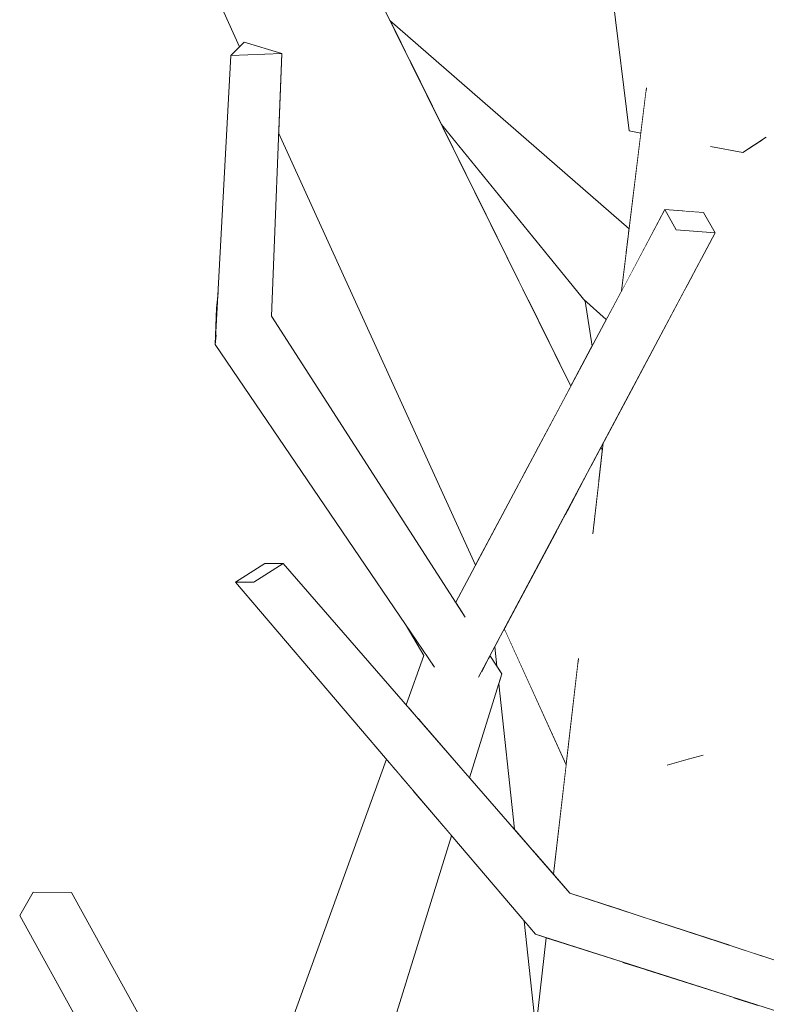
# Model space of a CAD drawing. Extents: x -289599 to -184549, y 66678 to 295474.
# Tile 68 of 256: x -281766 to -281698, y 71876 to 71966. Entities that reach past the tile are written whole.
import ezdxf

# ---------------------------------------------------------------- set-up
doc = ezdxf.new("R2010")
doc.units = 0
doc.header["$MEASUREMENT"] = 0
doc.linetypes.add('Wipeout_Contour', pattern=[1000, 0, -1000])
doc.layers.add('arch drzewa', color=8, linetype='Continuous')
doc.layers.add('arch drzewa_Nr_Pióra__4', color=8, linetype='Continuous', lineweight=9)

msp = doc.modelspace()

# ---------------------------------------------------------------- wipeouts: each hides what was drawn before it
at = {"color": 254, "linetype": 'Wipeout_Contour', "lineweight": 0, "ltscale": 1352296.709043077}
msp.add_wipeout([(-281748.154, 71936.414), (-281725.639, 71910.527), (-281725.261, 71911.456), (-281743.012, 71939.03)], dxfattribs=at).dxf.layer = 'arch drzewa'
at = {"color": 254, "linetype": 'Wipeout_Contour', "lineweight": 0, "ltscale": 1014090.505525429}
msp.add_wipeout([(-281698.14, 71880.386), (-281697.616, 71880.215), (-281695.426, 71930.161)], dxfattribs=at).dxf.layer = 'arch drzewa'
at = {"color": 254, "linetype": 'Wipeout_Contour', "lineweight": 0, "ltscale": 2366416.138847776}
msp.add_wipeout([(-281728.065, 71906.83), (-281728.991, 71901.452), (-281724.836, 71896.681), (-281721.882, 71906.207), (-281723.762, 71906.397), (-281723.947, 71906.049), (-281724.629, 71906.484)], dxfattribs=at).dxf.layer = 'arch drzewa'
at = {"color": 254, "linetype": 'Wipeout_Contour', "lineweight": 0, "ltscale": 1014179.481086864}
msp.add_wipeout([(-281730.013, 71895.516), (-281736.024, 71860.608), (-281726.484, 71891.369)], dxfattribs=at).dxf.layer = 'arch drzewa'
at = {"color": 254, "linetype": 'Wipeout_Contour', "lineweight": 0, "ltscale": 1352108.663516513}
msp.add_wipeout([(-281700.628, 71876.527), (-281700.135, 71869.986), (-281698.609, 71871.787), (-281698.39, 71875.813)], dxfattribs=at).dxf.layer = 'arch drzewa'

# ---------------------------------------------------------------- next in the draw order: wipeouts: each hides what was drawn before it
at = {"color": 254, "linetype": 'Wipeout_Contour', "lineweight": 0, "ltscale": 1014268.967711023}
msp.add_wipeout([(-281743.012, 71939.03), (-281742.058, 71963.129), (-281746.739, 71962.944)], dxfattribs=at).dxf.layer = 'arch drzewa'
at = {"color": 254, "linetype": 'Wipeout_Contour', "lineweight": 0, "ltscale": 1352140.105920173}
msp.add_wipeout([(-281695.426, 71930.161), (-281704.677, 71930.266), (-281700.989, 71881.319), (-281698.14, 71880.386)], dxfattribs=at).dxf.layer = 'arch drzewa'
at = {"color": 254, "linetype": 'Wipeout_Contour', "lineweight": 0, "ltscale": 1014172.526308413}
msp.add_wipeout([(-281722.967, 71907.892), (-281723.111, 71907.621), (-281721.882, 71906.207)], dxfattribs=at).dxf.layer = 'arch drzewa'
at = {"color": 254, "linetype": 'Wipeout_Contour', "lineweight": 0, "ltscale": 1014188.051362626}
msp.add_wipeout([(-281728.065, 71906.83), (-281729.539, 71902.081), (-281728.991, 71901.452)], dxfattribs=at).dxf.layer = 'arch drzewa'
at = {"color": 254, "linetype": 'Wipeout_Contour', "lineweight": 0, "ltscale": 1352251.591075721}
msp.add_wipeout([(-281731.159, 71896.862), (-281743.217, 71858.017), (-281736.024, 71860.608), (-281730.013, 71895.516)], dxfattribs=at).dxf.layer = 'arch drzewa'
at = {"color": 254, "linetype": 'Wipeout_Contour', "lineweight": 0, "ltscale": 1690160.767875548}
msp.add_wipeout([(-281708.705, 71879.107), (-281710.286, 71859.029), (-281709.422, 71859.026), (-281700.135, 71869.986), (-281700.628, 71876.527)], dxfattribs=at).dxf.layer = 'arch drzewa'

# ---------------------------------------------------------------- next in the draw order: wipeouts: each hides what was drawn before it
at = {"color": 254, "linetype": 'Wipeout_Contour', "lineweight": 0, "ltscale": 2366272.097352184}
msp.add_wipeout([(-281707.049, 71900.142), (-281708.341, 71883.725), (-281700.989, 71881.319), (-281704.677, 71930.266), (-281706.806, 71903.224), (-281703.482, 71898.746), (-281706.642, 71897.851)], dxfattribs=at).dxf.layer = 'arch drzewa'
at = {"color": 254, "linetype": 'Wipeout_Contour', "lineweight": 0, "ltscale": 1352253.929475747}
msp.add_wipeout([(-281729.024, 71907.913), (-281730.401, 71903.071), (-281729.539, 71902.081), (-281728.065, 71906.83)], dxfattribs=at).dxf.layer = 'arch drzewa'
at = {"color": 254, "linetype": 'Wipeout_Contour', "lineweight": 0, "ltscale": 1014173.005685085}
msp.add_wipeout([(-281723.111, 71907.621), (-281723.762, 71906.397), (-281721.882, 71906.207)], dxfattribs=at).dxf.layer = 'arch drzewa'
at = {"color": 254, "linetype": 'Wipeout_Contour', "lineweight": 0, "ltscale": 1014194.393442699}
msp.add_wipeout([(-281731.915, 71897.75), (-281743.217, 71858.017), (-281731.159, 71896.862)], dxfattribs=at).dxf.layer = 'arch drzewa'
at = {"color": 254, "linetype": 'Wipeout_Contour', "lineweight": 0, "ltscale": 1014111.223882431}
msp.add_wipeout([(-281708.705, 71879.107), (-281710.814, 71879.78), (-281710.286, 71859.029)], dxfattribs=at).dxf.layer = 'arch drzewa'

# ---------------------------------------------------------------- next in the draw order: wipeouts: each hides what was drawn before it
at = {"color": 254, "linetype": 'Wipeout_Contour', "lineweight": 0, "ltscale": 2366320.285996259}
msp.add_wipeout([(-281692.974, 71980.86), (-281700.637, 71981.06), (-281699.592, 71970.854), (-281697.697, 71955.395), (-281697.938, 71955.236), (-281697.99, 71955.202), (-281695.426, 71930.161)], dxfattribs=at).dxf.layer = 'arch drzewa'
at = {"color": 254, "linetype": 'Wipeout_Contour', "lineweight": 0, "ltscale": 1690239.018479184}
msp.add_wipeout([(-281712.051, 71928.399), (-281711.71, 71915.005), (-281706.806, 71903.224), (-281704.677, 71930.266), (-281710.596, 71931.133)], dxfattribs=at).dxf.layer = 'arch drzewa'
at = {"color": 254, "linetype": 'Wipeout_Contour', "lineweight": 0, "ltscale": 1014192.169886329}
msp.add_wipeout([(-281730.666, 71903.375), (-281730.401, 71903.071), (-281729.024, 71907.913)], dxfattribs=at).dxf.layer = 'arch drzewa'
at = {"color": 254, "linetype": 'Wipeout_Contour', "lineweight": 0, "ltscale": 1352265.069945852}
msp.add_wipeout([(-281745.927, 71861.193), (-281743.217, 71858.017), (-281731.915, 71897.75), (-281732.466, 71898.398)], dxfattribs=at).dxf.layer = 'arch drzewa'
at = {"color": 254, "linetype": 'Wipeout_Contour', "lineweight": 0, "ltscale": 2366280.043083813}
msp.add_wipeout([(-281720.537, 71858.296), (-281714.457, 71858.731), (-281714.619, 71859.891), (-281714.221, 71858.747), (-281710.286, 71859.029), (-281710.814, 71879.78), (-281717.807, 71882.013)], dxfattribs=at).dxf.layer = 'arch drzewa'

# ---------------------------------------------------------------- next in the draw order: wipeouts: each hides what was drawn before it
at = {"color": 254, "linetype": 'Wipeout_Contour', "lineweight": 0, "ltscale": 3042414.360488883}
msp.add_wipeout([(-281703.556, 71944.358), (-281704.677, 71930.266), (-281695.426, 71930.161), (-281697.99, 71955.202), (-281699.784, 71954.021), (-281702.632, 71954.568), (-281702.714, 71954.949), (-281703.244, 71948.288), (-281702.328, 71946.666)], dxfattribs=at).dxf.layer = 'arch drzewa'
at = {"color": 254, "linetype": 'Wipeout_Contour', "lineweight": 0, "ltscale": 1690335.055861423}
msp.add_wipeout([(-281725.639, 71910.527), (-281748.154, 71936.414), (-281728.065, 71906.83), (-281724.629, 71906.484), (-281726.373, 71908.465)], dxfattribs=at).dxf.layer = 'arch drzewa'
at = {"color": 254, "linetype": 'Wipeout_Contour', "lineweight": 0, "ltscale": 1352205.530908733}
msp.add_wipeout([(-281712.581, 71927.403), (-281713.533, 71919.135), (-281711.71, 71915.005), (-281712.051, 71928.399)], dxfattribs=at).dxf.layer = 'arch drzewa'
at = {"color": 254, "linetype": 'Wipeout_Contour', "lineweight": 0, "ltscale": 1352165.344392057}
msp.add_wipeout([(-281711.408, 71903.15), (-281710.936, 71884.574), (-281708.341, 71883.725), (-281707.049, 71900.142)], dxfattribs=at).dxf.layer = 'arch drzewa'
at = {"color": 254, "linetype": 'Wipeout_Contour', "lineweight": 0, "ltscale": 1690360.196163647}
msp.add_wipeout([(-281764.874, 71886.207), (-281741.803, 71844.359), (-281737.961, 71843.223), (-281737.522, 71842.966), (-281761.341, 71886.17)], dxfattribs=at).dxf.layer = 'arch drzewa'
at = {"color": 254, "linetype": 'Wipeout_Contour', "lineweight": 0, "ltscale": 1352190.416941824}
msp.add_wipeout([(-281718.79, 71882.327), (-281719.818, 71883.536), (-281718.76, 71873.737), (-281717.807, 71882.013)], dxfattribs=at).dxf.layer = 'arch drzewa'

# ---------------------------------------------------------------- next in the draw order: wipeouts: each hides what was drawn before it
at = {"color": 254, "linetype": 'Wipeout_Contour', "lineweight": 0, "ltscale": 1014267.900268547}
msp.add_wipeout([(-281746.739, 71962.944), (-281748.154, 71936.414), (-281743.012, 71939.03)], dxfattribs=at).dxf.layer = 'arch drzewa'
at = {"color": 254, "linetype": 'Wipeout_Contour', "lineweight": 0, "ltscale": 1690248.923744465}
msp.add_wipeout([(-281702.714, 71954.949), (-281705.308, 71956.326), (-281705.123, 71948.66), (-281703.375, 71948.52), (-281703.244, 71948.288)], dxfattribs=at).dxf.layer = 'arch drzewa'
at = {"color": 254, "linetype": 'Wipeout_Contour', "lineweight": 0, "ltscale": 1014141.590065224}
msp.add_wipeout([(-281704.955, 71941.731), (-281704.677, 71930.266), (-281703.556, 71944.358)], dxfattribs=at).dxf.layer = 'arch drzewa'
at = {"color": 254, "linetype": 'Wipeout_Contour', "lineweight": 0, "ltscale": 1014192.987462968}
msp.add_wipeout([(-281730.656, 71910.646), (-281729.024, 71907.913), (-281728.065, 71906.83)], dxfattribs=at).dxf.layer = 'arch drzewa'
at = {"color": 254, "linetype": 'Wipeout_Contour', "lineweight": 0, "ltscale": 1690230.114447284}
msp.add_wipeout([(-281714.893, 71907.32), (-281717.136, 71887.839), (-281715.631, 71886.111), (-281710.936, 71884.574), (-281711.408, 71903.15)], dxfattribs=at).dxf.layer = 'arch drzewa'
at = {"color": 254, "linetype": 'Wipeout_Contour', "lineweight": 0, "ltscale": 1352313.930012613}
msp.add_wipeout([(-281766.095, 71884.069), (-281744.669, 71845.207), (-281741.803, 71844.359), (-281764.874, 71886.207)], dxfattribs=at).dxf.layer = 'arch drzewa'

# ---------------------------------------------------------------- next in the draw order: linework, layer by layer
at = {"layer": 'arch drzewa_Nr_Pióra__4', "linetype": 'Continuous'}
for p, q in [((-281764.874, 71886.207), (-281766.095, 71884.069)), ((-281761.341, 71886.17), (-281764.874, 71886.207))]:
    msp.add_line(p, q, dxfattribs=at)

# ---------------------------------------------------------------- next in the draw order: wipeouts: each hides what was drawn before it
at = {"color": 254, "linetype": 'Wipeout_Contour', "lineweight": 0, "ltscale": 1014276.586434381}
msp.add_wipeout([(-281742.058, 71963.129), (-281745.513, 71964.16), (-281746.739, 71962.944)], dxfattribs=at).dxf.layer = 'arch drzewa'
at = {"color": 254, "linetype": 'Wipeout_Contour', "lineweight": 0, "ltscale": 1014145.88538325}
msp.add_wipeout([(-281704.955, 71941.731), (-281710.596, 71931.133), (-281704.677, 71930.266)], dxfattribs=at).dxf.layer = 'arch drzewa'
at = {"color": 254, "linetype": 'Wipeout_Contour', "lineweight": 0, "ltscale": 1014269.268177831}
msp.add_wipeout([(-281748.154, 71936.414), (-281747.902, 71941.148), (-281748.045, 71939.764)], dxfattribs=at).dxf.layer = 'arch drzewa'
at = {"color": 254, "linetype": 'Wipeout_Contour', "lineweight": 0, "ltscale": 1352095.475014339}
msp.add_wipeout([(-281716.709, 71882.959), (-281673.392, 71871.601), (-281674.048, 71872.501), (-281715.631, 71886.111)], dxfattribs=at).dxf.layer = 'arch drzewa'

# ---------------------------------------------------------------- next in the draw order: wipeouts: each hides what was drawn before it
at = {"color": 254, "linetype": 'Wipeout_Contour', "lineweight": 0, "ltscale": 1690265.746454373}
msp.add_wipeout([(-281708.655, 71959.717), (-281710.903, 71941.348), (-281706.934, 71948.804), (-281705.123, 71948.66), (-281705.308, 71956.326)], dxfattribs=at).dxf.layer = 'arch drzewa'
at = {"color": 254, "linetype": 'Wipeout_Contour', "lineweight": 0, "ltscale": 1690034.025679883}
msp.add_wipeout([(-281673.392, 71871.601), (-281716.709, 71882.959), (-281666.157, 71867.224), (-281665.944, 71867.329), (-281671.723, 71869.311)], dxfattribs=at).dxf.layer = 'arch drzewa'

# ---------------------------------------------------------------- next in the draw order: wipeouts: each hides what was drawn before it
at = {"color": 254, "linetype": 'Wipeout_Contour', "lineweight": 0, "ltscale": 1352198.404695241}
msp.add_wipeout([(-281706.934, 71948.804), (-281705.887, 71946.95), (-281702.328, 71946.666), (-281703.375, 71948.52)], dxfattribs=at).dxf.layer = 'arch drzewa'
at = {"color": 254, "linetype": 'Wipeout_Contour', "lineweight": 0, "ltscale": 1014087.081368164}
msp.add_wipeout([(-281666.157, 71867.224), (-281716.709, 71882.959), (-281718.79, 71882.327)], dxfattribs=at).dxf.layer = 'arch drzewa'

# ---------------------------------------------------------------- next in the draw order: wipeouts: each hides what was drawn before it
at = {"color": 254, "linetype": 'Wipeout_Contour', "lineweight": 0, "ltscale": 1690276.628547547}
msp.add_wipeout([(-281726.373, 71908.465), (-281724.629, 71906.484), (-281723.947, 71906.049), (-281702.328, 71946.666), (-281705.887, 71946.95)], dxfattribs=at).dxf.layer = 'arch drzewa'
at = {"color": 254, "linetype": 'Wipeout_Contour', "lineweight": 0, "ltscale": 2028028.368441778}
msp.add_wipeout([(-281666.157, 71867.224), (-281718.79, 71882.327), (-281669.993, 71866.744), (-281669.864, 71866.76), (-281671.063, 71868.404), (-281666.656, 71867.162)], dxfattribs=at).dxf.layer = 'arch drzewa'

# ---------------------------------------------------------------- next in the draw order: linework, layer by layer
at = {"layer": 'arch drzewa_Nr_Pióra__4', "linetype": 'Continuous'}
msp.add_line((-281703.375, 71948.52), (-281702.328, 71946.666), dxfattribs=at)

# ---------------------------------------------------------------- next in the draw order: wipeouts: each hides what was drawn before it
at = {"color": 254, "linetype": 'Wipeout_Contour', "lineweight": 0, "ltscale": 2028347.804691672}
msp.add_wipeout([(-281726.373, 71908.465), (-281705.887, 71946.95), (-281706.934, 71948.804), (-281726.111, 71912.777), (-281725.261, 71911.456), (-281725.639, 71910.527)], dxfattribs=at).dxf.layer = 'arch drzewa'

# ---------------------------------------------------------------- next in the draw order: linework, layer by layer
at = {"layer": 'arch drzewa_Nr_Pióra__4', "linetype": 'Continuous'}
for p, q in [((-281706.934, 71948.804), (-281703.375, 71948.52)), ((-281705.887, 71946.95), (-281706.934, 71948.804)), ((-281702.328, 71946.666), (-281705.887, 71946.95))]:
    msp.add_line(p, q, dxfattribs=at)

# ---------------------------------------------------------------- next in the draw order: wipeouts: each hides what was drawn before it
at = {"color": 254, "linetype": 'Wipeout_Contour', "lineweight": 0, "ltscale": 1352269.048431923}
msp.add_wipeout([(-281732.154, 71966.149), (-281730.764, 71963.339), (-281710.255, 71946.643), (-281710.206, 71947.047)], dxfattribs=at).dxf.layer = 'arch drzewa'
at = {"color": 254, "linetype": 'Wipeout_Contour', "lineweight": 0, "ltscale": 1014157.79573895}
msp.add_wipeout([(-281712.581, 71927.403), (-281712.794, 71927.003), (-281712.659, 71926.729)], dxfattribs=at).dxf.layer = 'arch drzewa'
at = {"color": 254, "linetype": 'Wipeout_Contour', "lineweight": 0, "ltscale": 1352203.876337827}
msp.add_wipeout([(-281715.98, 71897.883), (-281721.649, 71910.346), (-281718.775, 71889.722), (-281717.136, 71887.839)], dxfattribs=at).dxf.layer = 'arch drzewa'

# ---------------------------------------------------------------- next in the draw order: wipeouts: each hides what was drawn before it
at = {"color": 254, "linetype": 'Wipeout_Contour', "lineweight": 0, "ltscale": 1352266.350615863}
msp.add_wipeout([(-281730.764, 71963.339), (-281730.415, 71962.634), (-281710.382, 71945.609), (-281710.255, 71946.643)], dxfattribs=at).dxf.layer = 'arch drzewa'
at = {"color": 254, "linetype": 'Wipeout_Contour', "lineweight": 0, "ltscale": 1352211.061420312}
msp.add_wipeout([(-281712.794, 71927.003), (-281713.753, 71925.201), (-281712.99, 71923.855), (-281712.659, 71926.729)], dxfattribs=at).dxf.layer = 'arch drzewa'
at = {"color": 254, "linetype": 'Wipeout_Contour', "lineweight": 0, "ltscale": 1014147.058287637}
msp.add_wipeout([(-281716.859, 71919.366), (-281704.778, 71898.401), (-281716.065, 71920.857)], dxfattribs=at).dxf.layer = 'arch drzewa'
at = {"color": 254, "linetype": 'Wipeout_Contour', "lineweight": 0, "ltscale": 1690271.384485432}
msp.add_wipeout([(-281721.753, 71910.172), (-281718.879, 71889.841), (-281718.775, 71889.722), (-281721.649, 71910.346), (-281721.655, 71910.357)], dxfattribs=at).dxf.layer = 'arch drzewa'

# ---------------------------------------------------------------- next in the draw order: linework, layer by layer
at = {"layer": 'arch drzewa_Nr_Pióra__4', "linetype": 'Continuous'}
msp.add_line((-281712.659, 71926.729), (-281712.794, 71927.003), dxfattribs=at)

# ---------------------------------------------------------------- next in the draw order: wipeouts: each hides what was drawn before it
at = {"color": 254, "linetype": 'Wipeout_Contour', "lineweight": 0, "ltscale": 1690334.436612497}
msp.add_wipeout([(-281730.415, 71962.634), (-281727.426, 71956.589), (-281727.047, 71956.124), (-281710.475, 71944.849), (-281710.382, 71945.609)], dxfattribs=at).dxf.layer = 'arch drzewa'
at = {"color": 254, "linetype": 'Wipeout_Contour', "lineweight": 0, "ltscale": 2366386.578271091}
msp.add_wipeout([(-281722.536, 71908.7), (-281722.345, 71906.926), (-281721.882, 71906.207), (-281722.168, 71905.287), (-281720.728, 71891.964), (-281718.879, 71889.841), (-281721.753, 71910.172)], dxfattribs=at).dxf.layer = 'arch drzewa'

# ---------------------------------------------------------------- next in the draw order: wipeouts: each hides what was drawn before it
at = {"color": 254, "linetype": 'Wipeout_Contour', "lineweight": 0, "ltscale": 1690295.358668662}
msp.add_wipeout([(-281727.047, 71956.124), (-281714.357, 71940.561), (-281712.305, 71938.714), (-281710.903, 71941.348), (-281710.475, 71944.849)], dxfattribs=at).dxf.layer = 'arch drzewa'

# ---------------------------------------------------------------- next in the draw order: wipeouts: each hides what was drawn before it
at = {"color": 254, "linetype": 'Wipeout_Contour', "lineweight": 0, "ltscale": 1352232.491451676}
msp.add_wipeout([(-281714.235, 71940.412), (-281719.471, 71940.503), (-281715.561, 71932.597), (-281713.606, 71936.269)], dxfattribs=at).dxf.layer = 'arch drzewa'

# ---------------------------------------------------------------- next in the draw order: wipeouts: each hides what was drawn before it
at = {"color": 254, "linetype": 'Wipeout_Contour', "lineweight": 0, "ltscale": 1014200.074873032}
msp.add_wipeout([(-281714.235, 71940.412), (-281727.426, 71956.589), (-281724.255, 71950.177)], dxfattribs=at).dxf.layer = 'arch drzewa'

# ---------------------------------------------------------------- next in the draw order: wipeouts: each hides what was drawn before it
at = {"color": 254, "linetype": 'Wipeout_Contour', "lineweight": 0, "ltscale": 1014188.653541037}
msp.add_wipeout([(-281724.255, 71950.177), (-281719.471, 71940.503), (-281714.235, 71940.412)], dxfattribs=at).dxf.layer = 'arch drzewa'

# ---------------------------------------------------------------- next in the draw order: linework, layer by layer
at = {"layer": 'arch drzewa_Nr_Pióra__4', "linetype": 'Continuous'}
for p, q in [((-281712.305, 71938.714), (-281714.357, 71940.561)), ((-281713.606, 71936.269), (-281714.235, 71940.412))]:
    msp.add_line(p, q, dxfattribs=at)

# ---------------------------------------------------------------- next in the draw order: wipeouts: each hides what was drawn before it
at = {"color": 254, "linetype": 'Wipeout_Contour', "lineweight": 0, "ltscale": 2366606.870012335}
msp.add_wipeout([(-281759.098, 71992.668), (-281742.081, 71963.136), (-281742.058, 71963.129), (-281742.059, 71963.098), (-281719.845, 71924.548), (-281718.855, 71926.408), (-281753.066, 71994.472)], dxfattribs=at).dxf.layer = 'arch drzewa'

# ---------------------------------------------------------------- next in the draw order: wipeouts: each hides what was drawn before it
at = {"color": 254, "linetype": 'Wipeout_Contour', "lineweight": 0, "ltscale": 1352389.7677249}
msp.add_wipeout([(-281742.081, 71963.136), (-281759.098, 71992.668), (-281745.938, 71963.738), (-281745.513, 71964.16)], dxfattribs=at).dxf.layer = 'arch drzewa'

# ---------------------------------------------------------------- next in the draw order: wipeouts: each hides what was drawn before it
at = {"color": 254, "linetype": 'Wipeout_Contour', "lineweight": 0, "ltscale": 1352297.831609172}
msp.add_wipeout([(-281742.059, 71963.098), (-281742.346, 71955.843), (-281724.302, 71916.176), (-281719.845, 71924.548)], dxfattribs=at).dxf.layer = 'arch drzewa'

# ---------------------------------------------------------------- next in the draw order: wipeouts: each hides what was drawn before it
at = {"color": 254, "linetype": 'Wipeout_Contour', "lineweight": 0, "ltscale": 1352323.886545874}
msp.add_wipeout([(-281753.066, 71994.472), (-281716.718, 71930.424), (-281715.561, 71932.597), (-281746.983, 71996.135)], dxfattribs=at).dxf.layer = 'arch drzewa'
at = {"color": 254, "linetype": 'Wipeout_Contour', "lineweight": 0, "ltscale": 2704375.670831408}
msp.add_wipeout([(-281716.859, 71919.366), (-281721.655, 71910.357), (-281715.98, 71897.883), (-281714.893, 71907.32), (-281711.408, 71903.15), (-281707.049, 71900.142), (-281706.642, 71897.851), (-281704.778, 71898.401)], dxfattribs=at).dxf.layer = 'arch drzewa'

# ---------------------------------------------------------------- next in the draw order: wipeouts: each hides what was drawn before it
at = {"color": 254, "linetype": 'Wipeout_Contour', "lineweight": 0, "ltscale": 3042499.251087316}
msp.add_wipeout([(-281715.689, 72044.212), (-281699.784, 71954.021), (-281697.697, 71955.395), (-281700.755, 71980.342), (-281700.755, 71980.795), (-281700.767, 71981.083), (-281700.755, 71982.064), (-281700.755, 71982.799), (-281700.635, 71985.132)], dxfattribs=at).dxf.layer = 'arch drzewa'
at = {"color": 254, "linetype": 'Wipeout_Contour', "lineweight": 0, "ltscale": 1014223.688254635}
msp.add_wipeout([(-281753.066, 71994.472), (-281718.855, 71926.408), (-281716.718, 71930.424)], dxfattribs=at).dxf.layer = 'arch drzewa'
at = {"color": 254, "linetype": 'Wipeout_Contour', "lineweight": 0, "ltscale": 2704376.116207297}
msp.add_wipeout([(-281716.065, 71920.857), (-281704.778, 71898.401), (-281703.482, 71898.746), (-281706.806, 71903.224), (-281711.71, 71915.005), (-281713.533, 71919.135), (-281712.99, 71923.855), (-281713.753, 71925.201)], dxfattribs=at).dxf.layer = 'arch drzewa'

# ---------------------------------------------------------------- next in the draw order: linework, layer by layer
at = {"layer": 'arch drzewa_Nr_Pióra__4', "linetype": 'Continuous'}
for p, q in [((-281745.938, 71963.738), (-281759.098, 71992.668)), ((-281746.739, 71962.944), (-281745.513, 71964.16)), ((-281745.513, 71964.16), (-281742.058, 71963.129)), ((-281742.058, 71963.129), (-281746.739, 71962.944)), ((-281743.012, 71939.03), (-281742.058, 71963.129)), ((-281748.154, 71936.414), (-281746.739, 71962.944)), ((-281748.045, 71939.764), (-281747.902, 71941.148)), ((-281748.154, 71936.414), (-281748.045, 71939.764)), ((-281748.154, 71936.414), (-281748.072, 71937.277)), ((-281713.542, 71919.056), (-281712.581, 71927.403))]:
    msp.add_line(p, q, dxfattribs=at)

# ---------------------------------------------------------------- next in the draw order: wipeouts: each hides what was drawn before it
at = {"color": 254, "linetype": 'Wipeout_Contour', "lineweight": 0, "ltscale": 1014218.179649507}
msp.add_wipeout([(-281699.784, 71954.021), (-281715.689, 72044.212), (-281721.292, 72046.012)], dxfattribs=at).dxf.layer = 'arch drzewa'
at = {"color": 254, "linetype": 'Wipeout_Contour', "lineweight": 0, "ltscale": 1014204.706557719}
msp.add_wipeout([(-281715.631, 71886.111), (-281741.946, 71916.327), (-281744.615, 71914.619)], dxfattribs=at).dxf.layer = 'arch drzewa'
at = {"color": 254, "linetype": 'Wipeout_Contour', "lineweight": 0, "ltscale": 1014115.083937}
msp.add_wipeout([(-281704.778, 71898.401), (-281706.642, 71897.851), (-281703.482, 71898.746)], dxfattribs=at).dxf.layer = 'arch drzewa'

# ---------------------------------------------------------------- next in the draw order: linework, layer by layer
at = {"layer": 'arch drzewa_Nr_Pióra__4', "linetype": 'Continuous'}
for p, q in [((-281704.778, 71898.401), (-281706.724, 71897.827)), ((-281703.425, 71898.761), (-281704.778, 71898.401))]:
    msp.add_line(p, q, dxfattribs=at)

# ---------------------------------------------------------------- next in the draw order: wipeouts: each hides what was drawn before it
at = {"color": 254, "linetype": 'Wipeout_Contour', "lineweight": 0, "ltscale": 2704455.852921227}
msp.add_wipeout([(-281721.292, 72046.012), (-281710.206, 71956.024), (-281709.132, 71955.818), (-281708.655, 71959.717), (-281705.308, 71956.326), (-281702.714, 71954.949), (-281702.632, 71954.568), (-281699.784, 71954.021)], dxfattribs=at).dxf.layer = 'arch drzewa'
at = {"color": 254, "linetype": 'Wipeout_Contour', "lineweight": 0, "ltscale": 1014172.987765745}
msp.add_wipeout([(-281744.615, 71914.619), (-281716.709, 71882.959), (-281715.631, 71886.111)], dxfattribs=at).dxf.layer = 'arch drzewa'

# ---------------------------------------------------------------- next in the draw order: linework, layer by layer
at = {"layer": 'arch drzewa_Nr_Pióra__4', "linetype": 'Continuous'}
for p, q in [((-281710.206, 71956.024), (-281721.292, 72046.012)), ((-281715.561, 71932.597), (-281746.983, 71996.135)), ((-281710.206, 71947.047), (-281732.154, 71966.149)), ((-281710.903, 71941.348), (-281708.623, 71959.971)), ((-281714.235, 71940.412), (-281727.426, 71956.589)), ((-281709.132, 71955.818), (-281710.206, 71956.024)), ((-281697.637, 71955.434), (-281699.784, 71954.021)), ((-281699.784, 71954.021), (-281702.742, 71954.589)), ((-281674.048, 71872.501), (-281715.631, 71886.111))]:
    msp.add_line(p, q, dxfattribs=at)

# ---------------------------------------------------------------- next in the draw order: wipeouts: each hides what was drawn before it
at = {"color": 254, "linetype": 'Wipeout_Contour', "lineweight": 0, "ltscale": 1014208.819184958}
msp.add_wipeout([(-281716.709, 71882.959), (-281744.615, 71914.619), (-281746.29, 71914.641)], dxfattribs=at).dxf.layer = 'arch drzewa'

# ---------------------------------------------------------------- next in the draw order: wipeouts: each hides what was drawn before it
at = {"color": 254, "linetype": 'Wipeout_Contour', "lineweight": 0, "ltscale": 1014176.751925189}
msp.add_wipeout([(-281746.29, 71914.641), (-281718.79, 71882.327), (-281716.709, 71882.959)], dxfattribs=at).dxf.layer = 'arch drzewa'

# ---------------------------------------------------------------- next in the draw order: linework, layer by layer
at = {"layer": 'arch drzewa_Nr_Pióra__4', "linetype": 'Continuous'}
for p, q in [((-281726.111, 71912.777), (-281706.934, 71948.804)), ((-281724.02, 71905.913), (-281702.328, 71946.666)), ((-281729.024, 71907.913), (-281730.656, 71910.646)), ((-281715.98, 71897.883), (-281721.655, 71910.357)), ((-281730.666, 71903.375), (-281729.024, 71907.913)), ((-281721.882, 71906.207), (-281722.967, 71907.892)), ((-281722.345, 71906.926), (-281722.536, 71908.7)), ((-281717.136, 71887.839), (-281714.858, 71907.626)), ((-281724.836, 71896.681), (-281721.882, 71906.207)), ((-281720.728, 71891.964), (-281722.168, 71905.287)), ((-281745.927, 71861.193), (-281732.466, 71898.398)), ((-281736.024, 71860.608), (-281726.484, 71891.369)), ((-281737.522, 71842.966), (-281761.341, 71886.17)), ((-281744.669, 71845.207), (-281766.095, 71884.069)), ((-281718.76, 71873.737), (-281719.818, 71883.536)), ((-281720.537, 71858.296), (-281717.807, 71882.013)), ((-281669.993, 71866.744), (-281718.79, 71882.327))]:
    msp.add_line(p, q, dxfattribs=at)

# ---------------------------------------------------------------- next in the draw order: wipeouts: each hides what was drawn before it
at = {"color": 254, "linetype": 'Wipeout_Contour', "lineweight": 0, "ltscale": 1352321.627122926}
msp.add_wipeout([(-281741.946, 71916.327), (-281743.621, 71916.349), (-281746.29, 71914.641), (-281744.615, 71914.619)], dxfattribs=at).dxf.layer = 'arch drzewa'

# ---------------------------------------------------------------- next in the draw order: linework, layer by layer
at = {"layer": 'arch drzewa_Nr_Pióra__4', "linetype": 'Continuous'}
for p, q in [((-281724.302, 71916.176), (-281742.346, 71955.843)), ((-281725.231, 71911.409), (-281743.012, 71939.03)), ((-281728.065, 71906.83), (-281748.154, 71936.414)), ((-281746.29, 71914.641), (-281743.621, 71916.349)), ((-281741.946, 71916.327), (-281744.615, 71914.619)), ((-281743.621, 71916.349), (-281741.946, 71916.327)), ((-281715.631, 71886.111), (-281741.946, 71916.327)), ((-281744.615, 71914.619), (-281746.29, 71914.641)), ((-281718.79, 71882.327), (-281746.29, 71914.641))]:
    msp.add_line(p, q, dxfattribs=at)

doc.saveas('drawing.dxf')
